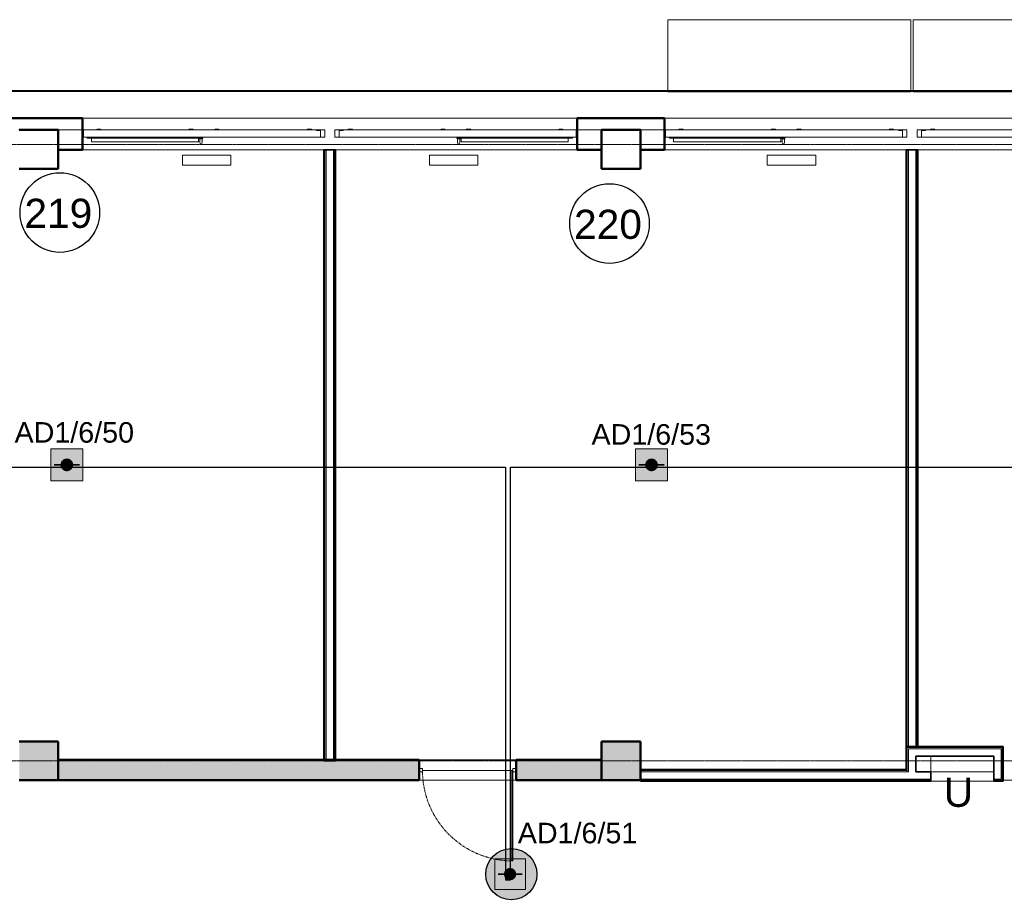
# Model space of a CAD drawing. Header units: millimetres. Extents: x -197461 to 862495, y -970068 to 63888.
# Tile 64 of 205: x -106997 to -96851, y -569921 to -560819. Entities that reach past the tile are written whole.
import ezdxf

# ---------------------------------------------------------------- set-up
doc = ezdxf.new("R2010")
doc.units = ezdxf.units.MM
doc.linetypes.add('CENTER', pattern=[50.8, 31.75, -6.35, 6.35, -6.35])
doc.linetypes.add('Grid Line', pattern=[22.225, 12.7, -3.175, 3.175, -3.175])
doc.layers.get('0').update_dxf_attribs({"linetype": 'CONTINUOUS'})
for name, color, linetype, lineweight in [('A-AREA-IDEN', 252, 'CONTINUOUS', 25), ('A-Door', 252, 'CONTINUOUS', 0), ('A-FLOR', 192, 'CONTINUOUS', 5), ('A-GLAZ', 151, 'CONTINUOUS', 5), ('A-MASS', 70, 'CONTINUOUS', 5), ('A-Wall', 252, 'CONTINUOUS', 0), ('A-WALL-PATT', 111, 'CONTINUOUS', 50), ('G-ANNO-TEXT', 231, 'CONTINUOUS', 9), ('G-IMPT', 8, 'CONTINUOUS', 5), ('I-WALL', 2, 'CONTINUOUS', 18), ('M-EQPM', 50, 'CONTINUOUS', 5), ('S-Cols', 52, 'CONTINUOUS', 0), ('S-GRID', 1, 'CONTINUOUS', 9)]:
    doc.layers.add(name, color=color, linetype=linetype, lineweight=lineweight)
doc.layers.add('UAS', color=240, linetype='CONTINUOUS')
doc.styles.add('ARIAL', font='arialbd.ttf')
doc.styles.add('Arial_3', font='arial.ttf', dxfattribs={"height": 300})

# ---------------------------------------------------------------- blocks, each defined once
blk = doc.blocks.new('PBL_BIOR_stiklotas_GEZE_02 - BIOR 1000 x 2100mm BIOR 1000 x 2100mm biroji-4009169-Otrā stāva plāns uz atzīmes 3_400')
at = {"layer": 'A-Door'}
for p, q in [((-500, 18), (-465, 18)), ((-465, 18), (-465, -18)), ((465, -18), (465, 18)), ((465, 18), (500, 18)), ((-465, -18), (-500, -18)), ((455, -5), (455, -935)), ((465, -5), (455, -5)), ((465, -5), (465, -935)), ((500, -18), (465, -18)), ((465, -935), (455, -935))]:
    blk.add_line(p, q, dxfattribs=at)
at = {"layer": 'A-Door', "color": 250, "linetype": 'CENTER', "lineweight": 5}
blk.add_line((465, -5), (465, -935), dxfattribs=at)
blk.add_arc((465, -5), 930, 180, 270, dxfattribs=at)
blk = doc.blocks.new('SchueCal_Schueco_AWS-75-BS-SI__Family-02_Type 2_5080x1480 - Schueco_AWS-75-BS-SI__Family-02__Type 2-3433120-Otrā stāva plāns uz atzīmes 3_400')
at = {"layer": 'G-IMPT'}
for p, q in [((-2457, 19), (-2457, -18)), ((-2457, 19), (-1352, 19)), ((-1352, 19), (-1352, -18)), ((-1339, -18), (-1339, 30)), ((-1315, 30), (-1315, -18)), ((1315, -18), (1315, 30)), ((1339, 30), (1339, -18)), ((1352, 19), (1352, -18)), ((1352, 19), (2457, 19)), ((2457, 19), (2457, -18)), ((-2540, -28), (-2540, -103)), ((-2540, -28), (-97, -28)), ((-2540, -103), (-2540, -28)), ((-2501, -22), (-2501, -18)), ((-2501, -18), (-2501, -22)), ((-2501, -18), (-1309, -18)), ((-2501, -22), (-1309, -22)), ((-2481, -28), (-2481, -22)), ((-2481, -22), (-2481, -28)), ((-1342, -9), (-1313, -9)), ((-1342, -18), (-1342, -9)), ((-1342, -9), (-1342, -18)), ((-1342, -18), (-1342, -9)), ((-1340, -9), (-1342, -9)), ((-1338, -9), (-1339, -9)), ((-1328, -22), (-1328, -28)), ((-1328, -22), (-1328, -28)), ((-1315, -9), (-1316, -9)), ((-1313, -9), (-1313, -18)), ((-1313, -9), (-1313, -18)), ((-1313, -9), (-1313, -18)), ((-1309, -18), (-1309, -22)), ((-1309, -22), (-1309, -18)), ((-97, -98), (-138, -98)), ((-138, -98), (-138, -103)), ((-138, -103), (-138, -98)), ((-138, -98), (-97, -98)), ((-97, -98), (-97, -28)), ((-97, -28), (-53, -28)), ((-97, -28), (-97, -98)), ((-53, -28), (-53, -103)), ((53, -103), (53, -28)), ((53, -28), (97, -28)), ((97, -28), (97, -98)), ((97, -28), (97, -98)), ((97, -28), (2540, -28)), ((97, -98), (137, -98)), ((97, -98), (137, -98)), ((137, -98), (137, -103)), ((137, -98), (137, -103)), ((1308, -22), (1308, -18)), ((1308, -18), (1308, -22)), ((1308, -18), (2501, -18)), ((1308, -22), (2501, -22)), ((1313, -18), (1313, -9)), ((1313, -9), (1342, -9)), ((1313, -18), (1313, -9)), ((1313, -18), (1313, -9)), ((1316, -9), (1315, -9)), ((1328, -28), (1328, -22)), ((1328, -22), (1328, -28)), ((1339, -9), (1338, -9)), ((1342, -9), (1340, -9)), ((1342, -9), (1342, -18)), ((1342, -9), (1342, -18)), ((1342, -18), (1342, -9)), ((2481, -22), (2481, -28)), ((2481, -22), (2481, -28)), ((2501, -22), (2501, -18)), ((2501, -18), (2501, -22)), ((2540, -103), (2540, -28)), ((2540, -28), (2540, -103)), ((-138, -103), (-2540, -103)), ((-2540, -103), (-1297, -103)), ((-2403, -105), (-2403, -103)), ((-2399, -109), (-2403, -105)), ((-2403, -105), (-2358, -105)), ((-2399, -109), (-2362, -109)), ((-2362, -109), (-2358, -105)), ((-2358, -103), (-2358, -105)), ((-1452, -105), (-1452, -103)), ((-1448, -109), (-1452, -105)), ((-1452, -105), (-1407, -105)), ((-1448, -109), (-1411, -109)), ((-1411, -109), (-1407, -105)), ((-1407, -103), (-1407, -105)), ((-1297, -103), (-63, -103)), ((-1187, -105), (-1187, -103)), ((-1183, -109), (-1187, -105)), ((-1187, -105), (-1142, -105)), ((-1183, -109), (-1146, -109)), ((-1146, -109), (-1142, -105)), ((-1142, -103), (-1142, -105)), ((-235, -105), (-235, -103)), ((-231, -109), (-235, -105)), ((-235, -105), (-190, -105)), ((-231, -109), (-194, -109)), ((-194, -109), (-190, -105)), ((-190, -103), (-190, -105)), ((-53, -103), (-138, -103)), ((137, -103), (53, -103)), ((63, -103), (1296, -103)), ((137, -103), (2540, -103)), ((190, -105), (190, -103)), ((194, -109), (190, -105)), ((190, -105), (235, -105)), ((194, -109), (231, -109)), ((231, -109), (235, -105)), ((235, -103), (235, -105)), ((1142, -105), (1142, -103)), ((1146, -109), (1142, -105)), ((1142, -105), (1186, -105)), ((1146, -109), (1182, -109)), ((1182, -109), (1186, -105)), ((1186, -103), (1186, -105)), ((1296, -103), (2540, -103)), ((1406, -105), (1406, -103)), ((1406, -105), (1452, -105)), ((1410, -109), (1406, -105)), ((1410, -109), (1448, -109)), ((1448, -109), (1452, -105)), ((1452, -103), (1452, -105)), ((2358, -105), (2358, -103)), ((2362, -109), (2358, -105)), ((2358, -105), (2403, -105)), ((2362, -109), (2399, -109)), ((2399, -109), (2403, -105)), ((2403, -103), (2403, -105))]:
    blk.add_line(p, q, dxfattribs=at)
at = {"layer": 'G-IMPT', "flags": 128}
for points in [[(-1339, 30), (-1336, 39), (-1327, 42)], [(-1327, 42), (-1336, 39), (-1339, 30)], [(-1315, 30), (-1319, 39), (-1327, 42)], [(-1327, 42), (-1319, 39), (-1315, 30)], [(1315, 30), (1319, 39), (1327, 42)], [(1327, 42), (1319, 39), (1315, 30)], [(1339, 30), (1336, 39), (1327, 42)], [(1327, 42), (1336, 39), (1339, 30)], [(-2398, -107), (-2398, -107), (-2398, -107), (-2398, -107), (-2398, -107), (-2398, -107), (-2398, -107), (-2398, -107), (-2398, -107), (-2398, -107), (-2398, -107), (-2398, -107), (-2398, -107), (-2398, -107), (-2398, -107), (-2398, -107), (-2398, -107), (-2398, -107), (-2398, -107), (-2398, -107), (-2398, -107), (-2398, -107), (-2398, -107), (-2398, -107), (-2398, -107), (-2398, -107), (-2398, -107), (-2398, -107), (-2398, -107), (-2398, -107), (-2398, -107), (-2398, -107), (-2398, -107), (-2399, -107), (-2399, -107), (-2399, -107), (-2399, -107)], [(-2362, -107), (-2362, -107), (-2362, -107), (-2363, -107), (-2363, -107), (-2363, -107), (-2363, -107), (-2363, -107), (-2363, -107), (-2363, -107), (-2363, -107), (-2363, -107), (-2363, -107), (-2363, -107), (-2363, -107), (-2363, -107), (-2363, -107), (-2363, -107), (-2363, -107), (-2363, -107), (-2363, -107), (-2363, -107), (-2363, -107), (-2363, -107), (-2363, -107), (-2363, -107), (-2363, -107), (-2363, -107), (-2363, -107), (-2363, -107), (-2363, -107), (-2363, -107), (-2363, -107), (-2363, -107), (-2363, -107), (-2363, -107), (-2363, -107)], [(-1446, -107), (-1446, -107), (-1446, -107), (-1446, -107), (-1446, -107), (-1446, -107), (-1446, -107), (-1446, -107), (-1446, -107), (-1446, -107), (-1446, -107), (-1446, -107), (-1446, -107), (-1446, -107), (-1446, -107), (-1446, -107), (-1446, -107), (-1446, -107), (-1446, -107), (-1447, -107), (-1447, -107), (-1447, -107), (-1447, -107), (-1447, -107), (-1447, -107), (-1447, -107), (-1447, -107), (-1447, -107), (-1447, -107), (-1447, -107), (-1447, -107), (-1447, -107), (-1447, -107), (-1447, -107), (-1447, -107), (-1447, -107), (-1447, -107)], [(-1411, -107), (-1411, -107), (-1411, -107), (-1411, -107), (-1411, -107), (-1411, -107), (-1411, -107), (-1411, -107), (-1411, -107), (-1411, -107), (-1411, -107), (-1411, -107), (-1411, -107), (-1411, -107), (-1411, -107), (-1411, -107), (-1411, -107), (-1411, -107), (-1412, -107), (-1412, -107), (-1412, -107), (-1412, -107), (-1412, -107), (-1412, -107), (-1412, -107), (-1412, -107), (-1412, -107), (-1412, -107), (-1412, -107), (-1412, -107), (-1412, -107), (-1412, -107), (-1412, -107), (-1412, -107), (-1412, -107), (-1412, -107), (-1412, -107)], [(-1181, -107), (-1181, -107), (-1181, -107), (-1181, -107), (-1181, -107), (-1181, -107), (-1181, -107), (-1181, -107), (-1181, -107), (-1181, -107), (-1181, -107), (-1181, -107), (-1181, -107), (-1181, -107), (-1181, -107), (-1181, -107), (-1181, -107), (-1181, -107), (-1181, -107), (-1182, -107), (-1182, -107), (-1182, -107), (-1182, -107), (-1182, -107), (-1182, -107), (-1182, -107), (-1182, -107), (-1182, -107), (-1182, -107), (-1182, -107), (-1182, -107), (-1182, -107), (-1182, -107), (-1182, -107), (-1182, -107), (-1182, -107), (-1182, -107)], [(-1146, -107), (-1146, -107), (-1146, -107), (-1146, -107), (-1146, -107), (-1146, -107), (-1146, -107), (-1146, -107), (-1146, -107), (-1146, -107), (-1146, -107), (-1146, -107), (-1146, -107), (-1146, -107), (-1146, -107), (-1146, -107), (-1146, -107), (-1146, -107), (-1147, -107), (-1147, -107), (-1147, -107), (-1147, -107), (-1147, -107), (-1147, -107), (-1147, -107), (-1147, -107), (-1147, -107), (-1147, -107), (-1147, -107), (-1147, -107), (-1147, -107), (-1147, -107), (-1147, -107), (-1147, -107), (-1147, -107), (-1147, -107), (-1147, -107)], [(-230, -107), (-230, -107), (-230, -107), (-230, -107), (-230, -107), (-230, -107), (-230, -107), (-230, -107), (-230, -107), (-230, -107), (-230, -107), (-230, -107), (-230, -107), (-230, -107), (-230, -107), (-230, -107), (-230, -107), (-230, -107), (-230, -107), (-230, -107), (-230, -107), (-230, -107), (-230, -107), (-230, -107), (-230, -107), (-230, -107), (-230, -107), (-230, -107), (-230, -107), (-230, -107), (-230, -107), (-230, -107), (-230, -107), (-231, -107), (-231, -107), (-231, -107), (-231, -107)], [(-194, -107), (-194, -107), (-194, -107), (-195, -107), (-195, -107), (-195, -107), (-195, -107), (-195, -107), (-195, -107), (-195, -107), (-195, -107), (-195, -107), (-195, -107), (-195, -107), (-195, -107), (-195, -107), (-195, -107), (-195, -107), (-195, -107), (-195, -107), (-195, -107), (-195, -107), (-195, -107), (-195, -107), (-195, -107), (-195, -107), (-195, -107), (-195, -107), (-195, -107), (-195, -107), (-195, -107), (-195, -107), (-195, -107), (-195, -107), (-195, -107), (-195, -107), (-195, -107)], [(195, -107), (195, -107), (195, -107), (195, -107), (195, -107), (195, -107), (195, -107), (195, -107), (195, -107), (195, -107), (195, -107), (195, -107), (195, -107), (195, -107), (195, -107), (195, -107), (195, -107), (195, -107), (195, -107), (195, -107), (195, -107), (195, -107), (195, -107), (195, -107), (195, -107), (195, -107), (195, -107), (195, -107), (195, -107), (195, -107), (195, -107), (195, -107), (195, -107), (194, -107), (194, -107), (194, -107), (194, -107)], [(231, -107), (231, -107), (231, -107), (230, -107), (230, -107), (230, -107), (230, -107), (230, -107), (230, -107), (230, -107), (230, -107), (230, -107), (230, -107), (230, -107), (230, -107), (230, -107), (230, -107), (230, -107), (230, -107), (230, -107), (230, -107), (230, -107), (230, -107), (230, -107), (230, -107), (230, -107), (230, -107), (230, -107), (230, -107), (230, -107), (230, -107), (230, -107), (230, -107), (230, -107), (230, -107), (230, -107), (230, -107)], [(1147, -107), (1147, -107), (1147, -107), (1147, -107), (1147, -107), (1147, -107), (1147, -107), (1147, -107), (1147, -107), (1147, -107), (1147, -107), (1147, -107), (1147, -107), (1147, -107), (1147, -107), (1147, -107), (1147, -107), (1147, -107), (1147, -107), (1146, -107), (1146, -107), (1146, -107), (1146, -107), (1146, -107), (1146, -107), (1146, -107), (1146, -107), (1146, -107), (1146, -107), (1146, -107), (1146, -107), (1146, -107), (1146, -107), (1146, -107), (1146, -107), (1146, -107), (1146, -107)], [(1182, -107), (1182, -107), (1182, -107), (1182, -107), (1182, -107), (1182, -107), (1182, -107), (1182, -107), (1182, -107), (1182, -107), (1182, -107), (1182, -107), (1182, -107), (1182, -107), (1182, -107), (1182, -107), (1182, -107), (1182, -107), (1181, -107), (1181, -107), (1181, -107), (1181, -107), (1181, -107), (1181, -107), (1181, -107), (1181, -107), (1181, -107), (1181, -107), (1181, -107), (1181, -107), (1181, -107), (1181, -107), (1181, -107), (1181, -107), (1181, -107), (1181, -107), (1181, -107)], [(1412, -107), (1412, -107), (1412, -107), (1412, -107), (1412, -107), (1412, -107), (1412, -107), (1412, -107), (1412, -107), (1412, -107), (1412, -107), (1412, -107), (1412, -107), (1412, -107), (1412, -107), (1412, -107), (1412, -107), (1412, -107), (1412, -107), (1411, -107), (1411, -107), (1411, -107), (1411, -107), (1411, -107), (1411, -107), (1411, -107), (1411, -107), (1411, -107), (1411, -107), (1411, -107), (1411, -107), (1411, -107), (1411, -107), (1411, -107), (1411, -107), (1411, -107), (1411, -107)], [(1447, -107), (1447, -107), (1447, -107), (1447, -107), (1447, -107), (1447, -107), (1447, -107), (1447, -107), (1447, -107), (1447, -107), (1447, -107), (1447, -107), (1447, -107), (1447, -107), (1447, -107), (1447, -107), (1447, -107), (1447, -107), (1446, -107), (1446, -107), (1446, -107), (1446, -107), (1446, -107), (1446, -107), (1446, -107), (1446, -107), (1446, -107), (1446, -107), (1446, -107), (1446, -107), (1446, -107), (1446, -107), (1446, -107), (1446, -107), (1446, -107), (1446, -107), (1446, -107)], [(2363, -107), (2363, -107), (2363, -107), (2363, -107), (2363, -107), (2363, -107), (2363, -107), (2363, -107), (2363, -107), (2363, -107), (2363, -107), (2363, -107), (2363, -107), (2363, -107), (2363, -107), (2363, -107), (2363, -107), (2363, -107), (2363, -107), (2363, -107), (2363, -107), (2363, -107), (2363, -107), (2363, -107), (2363, -107), (2363, -107), (2363, -107), (2363, -107), (2363, -107), (2363, -107), (2363, -107), (2363, -107), (2363, -107), (2362, -107), (2362, -107), (2362, -107), (2362, -107)], [(2399, -107), (2399, -107), (2399, -107), (2398, -107), (2398, -107), (2398, -107), (2398, -107), (2398, -107), (2398, -107), (2398, -107), (2398, -107), (2398, -107), (2398, -107), (2398, -107), (2398, -107), (2398, -107), (2398, -107), (2398, -107), (2398, -107), (2398, -107), (2398, -107), (2398, -107), (2398, -107), (2398, -107), (2398, -107), (2398, -107), (2398, -107), (2398, -107), (2398, -107), (2398, -107), (2398, -107), (2398, -107), (2398, -107), (2398, -107), (2398, -107), (2398, -107), (2398, -107)]]:
    blk.add_lwpolyline(points, dxfattribs=at)
blk = doc.blocks.new('SchueCal_Schueco_AWS-75-BS-SI__Family-02_Type 2_5080x1480 - Type 2-3433124-Otrā stāva plāns uz atzīmes 3_400')
at = {"extrusion": (0, 0, -1), "zscale": -1, "rotation": 180}
blk.add_blockref('SchueCal_Schueco_AWS-75-BS-SI__Family-02_Type 2_5080x1480 - Schueco_AWS-75-BS-SI__Family-02__Type 2-3433120-Otrā stāva plāns uz atzīmes 3_400', (0, 0), dxfattribs=at)
blk = doc.blocks.new('788507_788512_ventil compact cv22 h_ 500mm - wysokość 500mm-2149061-Otrā stāva plāns uz atzīmes 3_400')
at = {"layer": 'M-EQPM', "color": 252}
for p, q in [((0, 0), (500, 0)), ((0, 0), (0, -102)), ((500, 0), (500, -102)), ((500, -102), (0, -102))]:
    blk.add_line(p, q, dxfattribs=at)
blk = doc.blocks.new('PBL_telpnu_numeracija_0001 - PBL telpas NUMERĀCIJA-1342367-Otrā stāva plāns uz atzīmes 3_400')
at = {"layer": 'A-AREA-IDEN'}
blk.add_circle((0.034, 0.024), 2.733, dxfattribs=at)
blk = doc.blocks.new('AD-proj')
at = {"lineweight": 5}
blk.add_lwpolyline([(-250, -250), (250, -250), (250, 250), (-250, 250)], close=True, dxfattribs=at)
at = {"const_width": 30}
blk.add_lwpolyline([(-200, 0), (200, 0)], dxfattribs=at)
at = {"const_width": 100}
blk.add_lwpolyline([(-50, 0, 1), (50, 0, 1)], format="xyb", close=True, dxfattribs=at)

msp = doc.modelspace()

# ---------------------------------------------------------------- hatches: boundary and pattern name
at = {"layer": 'A-Wall', "true_color": 0x636466}
h = msp.add_hatch(color=251, dxfattribs=at)
h.paths.add_polyline_path([(-101005.96639, -562159.39191), (-101005.96639, -562154.39191), (-101250.96639, -562154.39191), (-101250.96639, -562159.39191), (-101240.02029, -562159.39191)], flags=0)
h.paths.add_polyline_path([(-106587.74606, -562159.39191), (-106350.96639, -562159.39191), (-106350.96639, -562154.39191), (-106595.96639, -562154.39191), (-106595.96639, -562159.39191)], flags=0)
h = msp.add_hatch(color=251, dxfattribs=at)
h.paths.add_polyline_path([(-95250.96639, -562159.39191), (-95005.96639, -562159.39191), (-95005.96639, -562154.39191), (-95250.96639, -562154.39191)], flags=0)
h.paths.add_polyline_path([(-100595.96639, -562159.39191), (-100350.96639, -562159.39191), (-100350.96639, -562154.39191), (-100595.96639, -562154.39191)], flags=0)
h = msp.add_hatch(color=251, dxfattribs=at)
h.paths.add_polyline_path([(-101240.02029, -568449.39191), (-101005.96639, -568449.39191), (-101005.96639, -568444.39191), (-101880.96639, -568444.39191), (-101880.96639, -568449.39191)], flags=0)
h.paths.add_polyline_path([(-103741.87791, -568449.39191), (-102880.96639, -568449.39191), (-102881.66606, -568444.39191), (-103741.87791, -568444.39191), (-103741.87791, -568448.68305)], flags=0)
h.paths.add_polyline_path([(-106167.818, -568449.39191), (-103861.87791, -568448.0717), (-103861.87791, -568444.39191), (-106595.96639, -568444.39191), (-106595.96639, -568449.39191)], flags=0)
h = msp.add_hatch(color=251, dxfattribs=at)
h.paths.add_polyline_path([(-103173.49564, -568654.39191), (-102880.96639, -568654.39191), (-102880.96639, -568649.39191), (-106595.96639, -568649.39191), (-106595.96639, -568654.39191), (-103211.13938, -568654.39191)], flags=0)
h.paths.add_polyline_path([(-101240.02029, -568654.39191), (-101005.96639, -568654.39191), (-101005.96639, -568649.39191), (-101880.96639, -568649.39191), (-101880.96639, -568654.39191), (-101284.66031, -568654.39191)], flags=0)
at = {"layer": 'A-WALL-PATT', "true_color": 0x636466}
h = msp.add_hatch(color=251, dxfattribs=at)
h.paths.add_polyline_path([(-104196.69892, -568649.39191), (-102880.96639, -568649.39191), (-102880.96639, -568449.39191), (-106595.96639, -568449.39191), (-106595.96639, -568649.39191), (-105182.25846, -568649.39191)], flags=0)
h.paths.add_polyline_path([(-101028.59749, -568649.39191), (-101005.96639, -568649.39191), (-101005.96639, -568449.39191), (-101880.96639, -568449.39191), (-101880.96639, -568649.39191), (-101240.02029, -568649.39191)], flags=0)
at = {"layer": 'S-Cols', "true_color": 0x636466}
for points in [[(-106816.86613, -568654.39191), (-106600.96639, -568654.39191), (-106600.96639, -568254.39191), (-107000.96639, -568254.39191), (-107000.96639, -568654.39191)], [(-100600.96639, -568654.39191), (-100600.96639, -568254.39191), (-101000.96639, -568254.39191), (-101000.96639, -568654.39191), (-100778.00425, -568654.39191)]]:
    msp.add_hatch(color=251, dxfattribs=at).paths.add_polyline_path(points, flags=0)
at = {"layer": 'UAS', "lineweight": 50, "true_color": 0xffffff}
h = msp.add_hatch(color=7, dxfattribs=at)
h.dxf.hatch_style = 1
h.paths.add_polyline_path([(-106543.48532, -565404.7829), (-106478.01438, -565404.7829, 1)], flags=16)
h.paths.add_polyline_path([(-106347.0725, -565568.46025), (-106347.0725, -565241.10555), (-106674.4272, -565241.10555), (-106674.4272, -565568.46025)])
h = msp.add_hatch(color=7, dxfattribs=at)
h.dxf.hatch_style = 1
h.paths.add_polyline_path([(-100518.64156, -565404.7829), (-100453.17062, -565404.7829, 1)], flags=16)
h.paths.add_polyline_path([(-100322.22874, -565568.46025), (-100322.22874, -565241.10555), (-100649.58344, -565241.10555), (-100649.58344, -565568.46025)])
h = msp.add_hatch(color=7, dxfattribs=at)
h.dxf.hatch_style = 1
h.paths.add_polyline_path([(-101911.63509, -569620.7319, -1), (-101974.72203, -569620.7319, -1)], flags=0)
h.paths.add_polyline_path([(-102100.89589, -569463.01456), (-102100.89589, -569778.44923), (-101785.46123, -569778.44923), (-101785.46123, -569463.01456)], flags=16)
h.paths.add_polyline_path([(-101666.59739, -569621.44907, 1), (-102194.6447, -569621.44907, 1)])
h.paths.add_polyline_path([(-101785.46123, -569778.44923), (-102100.89589, -569778.44923), (-102100.89589, -569463.01456), (-101785.46123, -569463.01456)], flags=16)

# ---------------------------------------------------------------- linework, layer by layer
at = {"color": 251, "lineweight": 5, "true_color": 0x636466}
for p, q in [((-97812.96644, -560819.21779), (-100318.96632, -560819.21779)), ((-100318.96632, -560819.21779), (-100318.96632, -561548.41289)), ((-97812.96644, -561548.41289), (-97812.96644, -560819.21779)), ((-95282.96655, -560819.21779), (-97788.96644, -560819.21779)), ((-97788.96644, -560819.21779), (-97788.96644, -561548.41289)), ((-101258.96613, -561548.41289), (-106342.96651, -561548.41289)), ((-106342.96651, -561558.41289), (-101258.96613, -561558.41289)), ((-95258.96655, -561548.41289), (-100342.96663, -561548.41289)), ((-100342.96663, -561558.41289), (-95258.96655, -561558.41289)), ((-100318.96632, -561558.41289), (-100318.96632, -561558.45952)), ((-100318.96632, -561558.45952), (-100318.96632, -561561.49016)), ((-97812.96644, -561561.49016), (-100318.96632, -561561.49016)), ((-97812.96644, -561558.41289), (-97812.96644, -561558.45952)), ((-97812.96644, -561561.49016), (-97812.96644, -561558.45952)), ((-97788.96644, -561558.41289), (-97788.96644, -561558.45952)), ((-97788.96644, -561558.45952), (-97788.96644, -561561.49016)), ((-95282.96655, -561561.49016), (-97788.96644, -561561.49016))]:
    msp.add_line(p, q, dxfattribs=at)
at = {"layer": 'A-FLOR', "color": 251, "true_color": 0x636466}
for p, q in [((-106595.96639, -562154.39191), (-106600.96639, -562154.39191)), ((-101000.96639, -562154.39191), (-101005.96639, -562154.39191)), ((-100595.96639, -562154.39191), (-100600.96639, -562154.39191)), ((-106600.96639, -568454.39191), (-106595.96639, -568454.39191)), ((-101005.96639, -568449.39191), (-101000.96639, -568449.39191)), ((-97608.46639, -568404.39191), (-97608.46639, -568566.89191)), ((-102845.96639, -568554.39191), (-101915.96639, -568554.39191)), ((-100600.96639, -568539.39191), (-97860.74661, -568539.39191)), ((-106595.96639, -568654.39191), (-106600.96639, -568654.39191)), ((-101000.96639, -568654.39191), (-101005.96639, -568654.39191)), ((-95000.96639, -568654.39191), (-96860.96639, -568654.39191))]:
    msp.add_line(p, q, dxfattribs=at)
at = {"layer": 'A-MASS', "color": 251, "lineweight": 18, "true_color": 0x636466}
for p, q in [((-106342.96651, -561548.41289), (-107258.96601, -561548.41289)), ((-107258.96601, -561558.41289), (-106342.96651, -561558.41289)), ((-106342.96651, -561558.41289), (-106342.96651, -561548.41289)), ((-101258.96613, -561548.41277), (-101258.96613, -561558.41277)), ((-100342.96663, -561548.41277), (-101258.96613, -561548.41277)), ((-101258.96613, -561558.41277), (-100342.96663, -561558.41277)), ((-100342.96663, -561558.41277), (-100342.96663, -561548.41277))]:
    msp.add_line(p, q, dxfattribs=at)
at = {"layer": 'A-Wall', "color": 251, "lineweight": 50, "true_color": 0x636466}
for p, q in [((-106350.96639, -561833.39191), (-107250.96639, -561833.39191)), ((-106350.96639, -562159.39191), (-106350.96639, -561833.39191)), ((-100350.96639, -561833.39191), (-101250.96639, -561833.39191)), ((-101250.96639, -561833.39191), (-101250.96639, -562159.39191)), ((-100350.96639, -562159.39191), (-100350.96639, -561833.39191)), ((-106595.96639, -562159.39191), (-106350.96639, -562159.39191)), ((-101250.96639, -562159.39191), (-101005.96639, -562159.39191)), ((-100595.96639, -562159.39191), (-100350.96639, -562159.39191)), ((-102880.96639, -568444.39191), (-106595.96639, -568444.39191)), ((-102880.96639, -568654.39191), (-102880.96639, -568444.39191)), ((-101005.96639, -568444.39191), (-101880.96639, -568444.39191)), ((-101880.96639, -568444.39191), (-101880.96639, -568654.39191)), ((-106595.96639, -568654.39191), (-102880.96639, -568654.39191)), ((-101880.96639, -568654.39191), (-101005.96639, -568654.39191))]:
    msp.add_line(p, q, dxfattribs=at)
at = {"layer": 'A-Wall', "color": 251, "lineweight": 5, "true_color": 0x636466}
for p, q in [((-106350.96639, -561834.39191), (-107250.96639, -561834.39191)), ((-100350.96639, -561834.39191), (-101250.96639, -561834.39191)), ((-106350.96639, -561954.39191), (-106595.96639, -561954.39191)), ((-106595.96639, -561954.39191), (-106595.96639, -562159.39191)), ((-106595.96639, -561954.39191), (-106350.96639, -561954.39191)), ((-101005.96639, -561954.39191), (-101250.96639, -561954.39191)), ((-101250.96639, -561954.39191), (-101005.96639, -561954.39191)), ((-101005.96639, -562159.39191), (-101005.96639, -561954.39191)), ((-100350.96639, -561954.39191), (-100595.96639, -561954.39191)), ((-100595.96639, -561954.39191), (-100595.96639, -562159.39191)), ((-100595.96639, -561954.39191), (-100350.96639, -561954.39191)), ((-106350.96639, -562154.39191), (-106595.96639, -562154.39191)), ((-103861.87791, -562159.39191), (-106350.96639, -562159.39191)), ((-103851.87791, -562159.39191), (-103851.87791, -568454.39191)), ((-103839.37791, -562159.39191), (-103839.37791, -568454.39191)), ((-103764.37791, -562159.39191), (-103764.37791, -568454.39191)), ((-103751.87791, -562159.39191), (-103751.87791, -568454.39191)), ((-101250.96639, -562159.39191), (-103741.87791, -562159.39191)), ((-101005.96639, -562154.39191), (-101250.96639, -562154.39191)), ((-100350.96639, -562154.39191), (-100595.96639, -562154.39191)), ((-97860.96639, -562159.39191), (-100350.96639, -562159.39191)), ((-97850.96639, -568306.89191), (-97850.96639, -562159.39191)), ((-97838.46639, -568306.89191), (-97838.46639, -562159.39191)), ((-97763.46639, -568306.89191), (-97763.46639, -562159.39191)), ((-97750.96639, -568306.89191), (-97750.96639, -562159.39191)), ((-95250.96639, -562159.39191), (-97740.96639, -562159.39191)), ((-97850.96639, -568316.89191), (-96870.96639, -568316.89191)), ((-97850.96639, -568566.89191), (-97850.96639, -568316.89191)), ((-97838.46639, -568329.39191), (-96883.46639, -568329.39191)), ((-97838.46639, -568566.89191), (-97838.46639, -568329.39191)), ((-96883.46639, -568641.89191), (-96883.46639, -568329.39191)), ((-96870.96639, -568654.39191), (-96870.96639, -568316.89191)), ((-106595.96639, -568444.39191), (-106595.96639, -568654.39191)), ((-102880.96639, -568449.39191), (-106595.96639, -568449.39191)), ((-102880.96639, -568444.39191), (-101880.96639, -568444.39191)), ((-101005.96639, -568449.39191), (-101880.96639, -568449.39191)), ((-101005.96639, -568654.39191), (-101005.96639, -568444.39191)), ((-100600.96639, -568554.39191), (-97850.96639, -568554.39191)), ((-100600.96639, -568566.89191), (-97838.46639, -568566.89191)), ((-102880.96639, -568649.39191), (-106595.96639, -568649.39191)), ((-101880.96639, -568654.39191), (-102880.96639, -568654.39191)), ((-101005.96639, -568649.39191), (-101880.96639, -568649.39191)), ((-100600.96639, -568641.89191), (-97608.46639, -568641.89191)), ((-100600.96639, -568654.39191), (-97608.46639, -568654.39191)), ((-97850.96639, -568641.89191), (-97850.96639, -568654.39191)), ((-96958.46639, -568641.89191), (-96883.46639, -568641.89191)), ((-96958.46639, -568654.39191), (-96870.96639, -568654.39191))]:
    msp.add_line(p, q, dxfattribs=at)
at = {"layer": 'A-Wall', "color": 251, "true_color": 0x636466}
for p, q in [((-106350.96639, -561833.39191), (-101250.96639, -561833.39191)), ((-100350.96639, -561833.39191), (-95250.96639, -561833.39191)), ((-107005.96639, -561949.39191), (-106595.96639, -561949.39191)), ((-106595.96639, -561949.39191), (-106595.96639, -561954.39191)), ((-101005.96639, -561954.39191), (-101005.96639, -561949.39191)), ((-101005.96639, -561949.39191), (-100595.96639, -561949.39191)), ((-100595.96639, -561949.39191), (-100595.96639, -561954.39191))]:
    msp.add_line(p, q, dxfattribs=at)
at = {"layer": 'I-WALL', "color": 251, "lineweight": 35, "true_color": 0x636466}
for p, q in [((-103741.87791, -562159.39191), (-103861.87791, -562159.39191)), ((-103861.87791, -562159.39191), (-103861.87791, -568454.39191)), ((-103741.87791, -568454.39191), (-103741.87791, -562159.39191)), ((-97860.96639, -562159.39191), (-97860.96639, -568544.39191)), ((-97740.96639, -562159.39191), (-97860.96639, -562159.39191)), ((-97740.96639, -568306.89191), (-97740.96639, -562159.39191)), ((-96860.96639, -568306.89191), (-97860.96639, -568306.89191)), ((-96860.96639, -568664.39191), (-96860.96639, -568306.89191)), ((-103861.87791, -568454.39191), (-103741.87791, -568454.39191)), ((-97763.46639, -568404.39191), (-96958.46639, -568404.39191)), ((-97763.46639, -568566.89191), (-97763.46639, -568404.39191)), ((-96958.46639, -568404.39191), (-96958.46639, -568664.39191)), ((-97860.96639, -568544.39191), (-100600.96639, -568544.39191)), ((-100600.96639, -568544.39191), (-100600.96639, -568664.39191)), ((-97608.46639, -568566.89191), (-97763.46639, -568566.89191)), ((-97608.46639, -568664.39191), (-97608.46639, -568566.89191)), ((-100600.96639, -568664.39191), (-97608.46639, -568664.39191)), ((-96958.46639, -568664.39191), (-96860.96639, -568664.39191))]:
    msp.add_line(p, q, dxfattribs=at)
at = {"layer": 'I-WALL', "color": 251, "lineweight": 5, "true_color": 0x636466}
for p, q in [((-97608.46639, -568566.89191), (-96958.46639, -568566.89191)), ((-96958.46639, -568664.39191), (-97608.46639, -568664.39191))]:
    msp.add_line(p, q, dxfattribs=at)
at = {"layer": 'S-Cols', "color": 251, "lineweight": 50, "true_color": 0x636466}
for p, q in [((-106600.96639, -561954.39191), (-107000.96639, -561954.39191)), ((-106600.96639, -562354.39191), (-106600.96639, -561954.39191)), ((-101000.96639, -561954.39191), (-101000.96639, -562354.39191)), ((-100600.96639, -561954.39191), (-101000.96639, -561954.39191)), ((-100600.96639, -562354.39191), (-100600.96639, -561954.39191)), ((-107000.96639, -562354.39191), (-106600.96639, -562354.39191)), ((-101000.96639, -562354.39191), (-100600.96639, -562354.39191)), ((-106600.96639, -568254.39191), (-107000.96639, -568254.39191)), ((-106600.96639, -568654.39191), (-106600.96639, -568254.39191)), ((-101000.96639, -568254.39191), (-101000.96639, -568654.39191)), ((-100600.96639, -568254.39191), (-101000.96639, -568254.39191)), ((-100600.96639, -568654.39191), (-100600.96639, -568254.39191)), ((-107000.96639, -568654.39191), (-106600.96639, -568654.39191)), ((-101000.96639, -568654.39191), (-100600.96639, -568654.39191))]:
    msp.add_line(p, q, dxfattribs=at)
at = {"layer": 'S-GRID', "color": 251, "linetype": 'Grid Line', "true_color": 0x636466}
for p, q in [((-84476.21451, -562104.39191), (-124800.96639, -562104.39191)), ((-84476.21451, -568454.39191), (-124800.96639, -568454.39191))]:
    msp.add_line(p, q, dxfattribs=at)
at = {"layer": 'UAS', "color": 1}
msp.add_lwpolyline([(-84389.52139, -573934.12589), (-117383.49663, -573934.12589), (-117383.49663, -565319.41468), (-114364.24789, -565319.41468), (-114364.24789, -569401.91485), (-114921.82743, -569401.91485), (-114921.82743, -569587.66257), (-112353.53226, -569587.66257), (-112353.53226, -565427.33639), (-101990.6816, -565427.33639), (-101990.6816, -569677.78276), (-101939.62307, -569677.78276), (-101939.62307, -565427.33639), (-89482.10232, -565427.33639)], dxfattribs=at)
at = {"layer": 'UAS', "color": 1, "lineweight": 30}
msp.add_circle((-101930.62104, -569621.44907), 264.02365, dxfattribs=at)

# ---------------------------------------------------------------- block references
at = {"layer": 'A-AREA-IDEN', "color": 251, "true_color": 0x636466, "xscale": 149.9999999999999, "yscale": 149.9999999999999, "zscale": 149.9999999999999}
for p in [(-106587.98046, -562809.50479), (-100923.96427, -562922.96311)]:
    msp.add_blockref('PBL_telpnu_numeracija_0001 - PBL telpas NUMERĀCIJA-1342367-Otrā stāva plāns uz atzīmes 3_400', p, dxfattribs=at)
at = {"layer": 'A-Door', "color": 251, "true_color": 0x636466}
msp.add_blockref('PBL_BIOR_stiklotas_GEZE_02 - BIOR 1000 x 2100mm BIOR 1000 x 2100mm biroji-4009169-Otrā stāva plāns uz atzīmes 3_400', (-102380.96639, -568549.39191), dxfattribs=at)
at = {"layer": 'A-GLAZ', "color": 251, "true_color": 0x636466}
for p in [(-103800.96639, -562056.89191), (-97800.96639, -562056.89191)]:
    msp.add_blockref('SchueCal_Schueco_AWS-75-BS-SI__Family-02_Type 2_5080x1480 - Type 2-3433124-Otrā stāva plāns uz atzīmes 3_400', p, dxfattribs=at)
at = {"layer": 'M-EQPM', "color": 251, "true_color": 0x636466}
for p in [(-105319.84779, -562214.39191), (-102774.18155, -562214.39191), (-99294.18155, -562214.39191)]:
    msp.add_blockref('788507_788512_ventil compact cv22 h_ 500mm - wysokość 500mm-2149061-Otrā stāva plāns uz atzīmes 3_400', p, dxfattribs=at)
at = {"layer": 'UAS'}
for p, xscale, yscale, zscale in [((-106510.74985, -565404.7829), 0.6547093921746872, 0.6547093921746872, 0.6547093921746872), ((-100485.90609, -565404.7829), 0.6547093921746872, 0.6547093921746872, 0.6547093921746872), ((-101943.17856, -569620.7319), 0.6308693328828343, 0.6308693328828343, 0.6308693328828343)]:
    msp.add_blockref('AD-proj', p, dxfattribs=dict(at, xscale=xscale, yscale=yscale, zscale=zscale))

# ---------------------------------------------------------------- texts
at = {"layer": 'A-AREA-IDEN', "color": 251, "lineweight": 9, "true_color": 0x636466, "char_height": 300, "width": 865.8225, "attachment_point": 1, "style": 'Arial_3'}
for s, insert in [('219', (-106948.10056, -562663.62561)), ('220', (-101284.08437, -562777.08393))]:
    msp.add_mtext(s, dxfattribs=dict(at, insert=insert))
at = {"layer": 'G-ANNO-TEXT', "color": 251, "true_color": 0x636466, "insert": (-97474.24764, -568627.44687), "char_height": 300, "width": 372.7846875, "attachment_point": 1, "rotation": 359.920084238, "style": 'Arial_3'}
msp.add_mtext('U', dxfattribs=at)

# ---------------------------------------------------------------- next in the draw order: texts
at = {"layer": 'UAS', "color": 251, "linetype": 'Continuous', "lineweight": 20, "true_color": 0x636466, "char_height": 211.4384766, "width": 1051.7117129, "attachment_point": 5, "style": 'ARIAL', "bg_fill": 3, "box_fill_scale": 1.1, "bg_fill_color": 256, "bg_fill_transparency": 0}
for s, insert in [('\\A1;{\\fArial|b0|i0|c186|p34;\\C1;AD1/6/50}', (-106434.36126, -565071.96685)), ('\\A1;{\\fArial|b0|i0|c186|p34;\\C1;AD1/6/53}', (-100488.71035, -565092.70287)), ('\\A1;{\\fArial|b0|i0|c186|p34;\\C1;AD1/6/51}', (-101248.27409, -569198.96583))]:
    msp.add_mtext(s, dxfattribs=dict(at, insert=insert))

doc.saveas('drawing.dxf')
